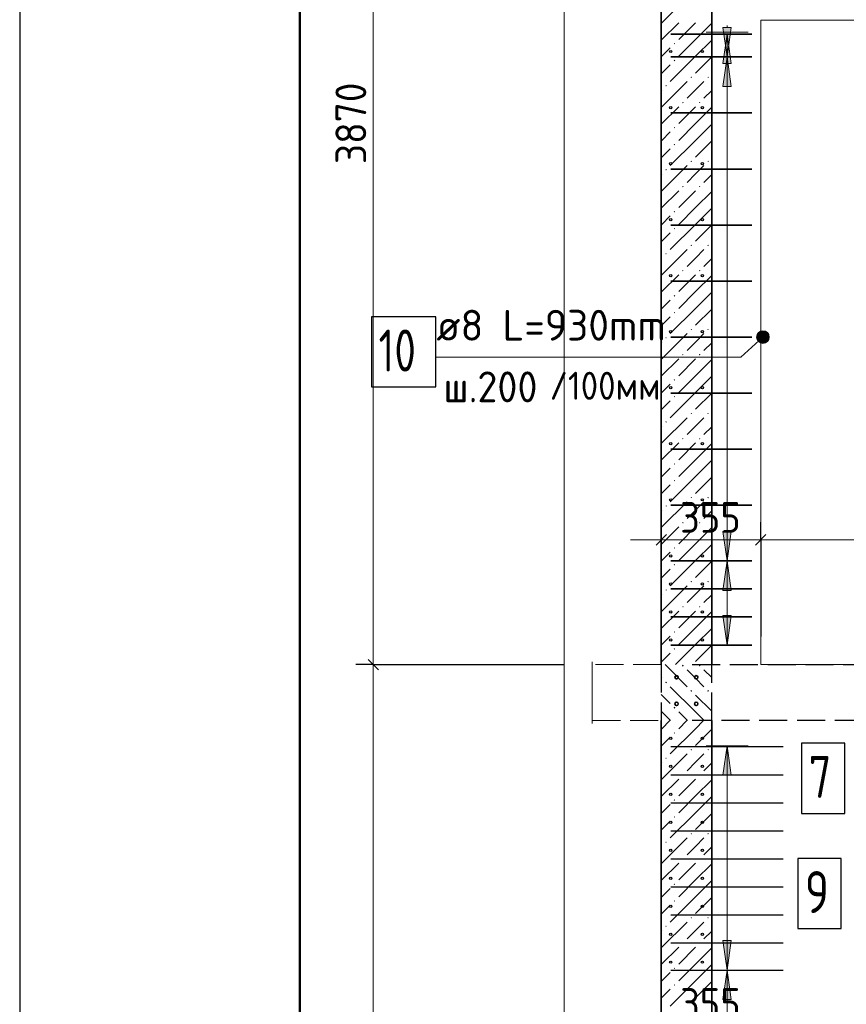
# Model space of a CAD drawing. Header units: millimetres. Extents: x 0 to 21000, y -5 to 14850.
# Tile 13 of 35: x 0 to 2951, y 8273 to 11787. Entities that reach past the tile are written whole.
import ezdxf

# ---------------------------------------------------------------- set-up
doc = ezdxf.new("R2010")
doc.units = ezdxf.units.MM
doc.linetypes.add('______2', pattern=[135, 100, -35])
for name, color, linetype, lineweight in [('Standard', 7, 'Continuous', 25), ('Выпуски арматуры Г-обр.', 7, 'Continuous', 25), ('Общий02', 7, 'Continuous', 18), ('Позиционная метка линия выноска', 7, 'Continuous', 13), ('Примечания', 7, 'Continuous', 13), ('Размерная линия_ общее', 7, 'Continuous', 13), ('Стена обрамление Г-обр.', 7, 'Continuous', 25), ('Стена обрамление П-обр.', 7, 'Continuous', 25), ('Стена Хомут', 7, 'Continuous', 25), ('Фоновоя арматура Х1', 7, 'Continuous', 25)]:
    doc.layers.add(name, color=color, linetype=linetype, lineweight=lineweight)
doc.layers.add('ЖБ Перекрытие верхний уровень', color=7, linetype='Continuous', lineweight=25, true_color=0xe0e0ff)
doc.layers.add('ЖБ Стена верхний уровень', color=7, linetype='Continuous', lineweight=25, true_color=0x006e00)
doc.layers.add('Размерная выноска', color=7, linetype='Continuous')
doc.styles.add('ISOCPEUR', font='txt')

msp = doc.modelspace()

# ---------------------------------------------------------------- hatches: boundary and pattern name
at = {"layer": 'ЖБ Перекрытие верхний уровень', "linetype": 'Continuous', "lineweight": 18, "transparency": 33554687}
for points in [[(2364.6, 9481.3), (2367.8, 9484.6), (2371.1, 9481.3), (2367.8, 9478.1)], [(2424.6, 9481.3), (2427.8, 9484.6), (2431.1, 9481.3), (2427.8, 9478.1)], [(2304.6, 9421.3), (2307.8, 9424.6), (2311.1, 9421.3), (2307.8, 9418.1)], [(2394.6, 9391.3), (2397.8, 9394.6), (2401.1, 9391.3), (2397.8, 9388.1)], [(2454.6, 9391.3), (2457.8, 9394.6), (2461.1, 9391.3), (2457.8, 9388.1)], [(2334.6, 9331.3), (2337.8, 9334.6), (2341.1, 9331.3), (2337.8, 9328.1)]]:
    msp.add_hatch(color=7, dxfattribs=at).paths.add_polyline_path(points, flags=16)
at = {"layer": 'ЖБ Стена верхний уровень', "linetype": 'Continuous', "lineweight": 18, "transparency": 33554687}
for points in [[(2335.3, 11701.3), (2337.8, 11703.8), (2340.3, 11701.3), (2337.8, 11698.8)], [(2335.3, 11641.3), (2337.8, 11643.8), (2340.3, 11641.3), (2337.8, 11638.8)], [(2395.3, 11581.3), (2397.8, 11583.8), (2400.3, 11581.3), (2397.8, 11578.8)], [(2455.3, 11581.3), (2457.8, 11583.8), (2460.3, 11581.3), (2457.8, 11578.8)], [(2305.3, 11551.3), (2307.8, 11553.8), (2310.3, 11551.3), (2307.8, 11548.8)], [(2365.3, 11491.3), (2367.8, 11493.8), (2370.3, 11491.3), (2367.8, 11488.8)], [(2425.3, 11491.3), (2427.8, 11493.8), (2430.3, 11491.3), (2427.8, 11488.8)], [(2335.3, 11401.3), (2337.8, 11403.8), (2340.3, 11401.3), (2337.8, 11398.8)], [(2335.3, 11341.3), (2337.8, 11343.8), (2340.3, 11341.3), (2337.8, 11338.8)], [(2395.3, 11281.3), (2397.8, 11283.8), (2400.3, 11281.3), (2397.8, 11278.8)], [(2455.3, 11281.3), (2457.8, 11283.8), (2460.3, 11281.3), (2457.8, 11278.8)], [(2305.3, 11251.3), (2307.8, 11253.8), (2310.3, 11251.3), (2307.8, 11248.8)], [(2365.3, 11191.3), (2367.8, 11193.8), (2370.3, 11191.3), (2367.8, 11188.8)], [(2425.3, 11191.3), (2427.8, 11193.8), (2430.3, 11191.3), (2427.8, 11188.8)], [(2335.3, 11101.3), (2337.8, 11103.8), (2340.3, 11101.3), (2337.8, 11098.8)], [(2335.3, 11041.3), (2337.8, 11043.8), (2340.3, 11041.3), (2337.8, 11038.8)], [(2395.3, 10981.3), (2397.8, 10983.8), (2400.3, 10981.3), (2397.8, 10978.8)], [(2455.3, 10981.3), (2457.8, 10983.8), (2460.3, 10981.3), (2457.8, 10978.8)], [(2305.3, 10951.3), (2307.8, 10953.8), (2310.3, 10951.3), (2307.8, 10948.8)], [(2365.3, 10891.3), (2367.8, 10893.8), (2370.3, 10891.3), (2367.8, 10888.8)], [(2425.3, 10891.3), (2427.8, 10893.8), (2430.3, 10891.3), (2427.8, 10888.8)], [(2335.3, 10801.3), (2337.8, 10803.8), (2340.3, 10801.3), (2337.8, 10798.8)], [(2335.3, 10741.3), (2337.8, 10743.8), (2340.3, 10741.3), (2337.8, 10738.8)], [(2395.3, 10681.3), (2397.8, 10683.8), (2400.3, 10681.3), (2397.8, 10678.8)], [(2455.3, 10681.3), (2457.8, 10683.8), (2460.3, 10681.3), (2457.8, 10678.8)], [(2305.3, 10651.3), (2307.8, 10653.8), (2310.3, 10651.3), (2307.8, 10648.8)], [(2365.3, 10591.3), (2367.8, 10593.8), (2370.3, 10591.3), (2367.8, 10588.8)], [(2425.3, 10591.3), (2427.8, 10593.8), (2430.3, 10591.3), (2427.8, 10588.8)], [(2335.3, 10501.3), (2337.8, 10503.8), (2340.3, 10501.3), (2337.8, 10498.8)], [(2335.3, 10441.3), (2337.8, 10443.8), (2340.3, 10441.3), (2337.8, 10438.8)], [(2395.3, 10381.3), (2397.8, 10383.8), (2400.3, 10381.3), (2397.8, 10378.8)], [(2455.3, 10381.3), (2457.8, 10383.8), (2460.3, 10381.3), (2457.8, 10378.8)], [(2305.3, 10351.3), (2307.8, 10353.8), (2310.3, 10351.3), (2307.8, 10348.8)], [(2365.3, 10291.3), (2367.8, 10293.8), (2370.3, 10291.3), (2367.8, 10288.8)], [(2425.3, 10291.3), (2427.8, 10293.8), (2430.3, 10291.3), (2427.8, 10288.8)], [(2335.3, 10201.3), (2337.8, 10203.8), (2340.3, 10201.3), (2337.8, 10198.8)], [(2335.3, 10141.3), (2337.8, 10143.8), (2340.3, 10141.3), (2337.8, 10138.8)], [(2305.3, 10051.3), (2307.8, 10053.8), (2310.3, 10051.3), (2307.8, 10048.8)], [(2395.3, 10081.3), (2397.8, 10083.8), (2400.3, 10081.3), (2397.8, 10078.8)], [(2455.3, 10081.3), (2457.8, 10083.8), (2460.3, 10081.3), (2457.8, 10078.8)], [(2365.3, 9991.3), (2367.8, 9993.8), (2370.3, 9991.3), (2367.8, 9988.8)], [(2425.3, 9991.3), (2427.8, 9993.8), (2430.3, 9991.3), (2427.8, 9988.8)], [(2335.3, 9901.3), (2337.8, 9903.8), (2340.3, 9901.3), (2337.8, 9898.8)], [(2335.3, 9841.3), (2337.8, 9843.8), (2340.3, 9841.3), (2337.8, 9838.8)], [(2395.3, 9781.3), (2397.8, 9783.8), (2400.3, 9781.3), (2397.8, 9778.8)], [(2455.3, 9781.3), (2457.8, 9783.8), (2460.3, 9781.3), (2457.8, 9778.8)], [(2305.3, 9751.3), (2307.8, 9753.8), (2310.3, 9751.3), (2307.8, 9748.8)], [(2365.3, 9691.3), (2367.8, 9693.8), (2370.3, 9691.3), (2367.8, 9688.8)], [(2425.3, 9691.3), (2427.8, 9693.8), (2430.3, 9691.3), (2427.8, 9688.8)], [(2335.3, 9601.3), (2337.8, 9603.8), (2340.3, 9601.3), (2337.8, 9598.8)], [(2335.3, 9541.3), (2337.8, 9543.8), (2340.3, 9541.3), (2337.8, 9538.8)], [(2335.3, 9241.3), (2337.8, 9243.8), (2340.3, 9241.3), (2337.8, 9238.8)], [(2395.3, 9181.3), (2397.8, 9183.8), (2400.3, 9181.3), (2397.8, 9178.8)], [(2455.3, 9181.3), (2457.8, 9183.8), (2460.3, 9181.3), (2457.8, 9178.8)], [(2305.3, 9151.3), (2307.8, 9153.8), (2310.3, 9151.3), (2307.8, 9148.8)], [(2365.3, 9091.3), (2367.8, 9093.8), (2370.3, 9091.3), (2367.8, 9088.8)], [(2425.3, 9091.3), (2427.8, 9093.8), (2430.3, 9091.3), (2427.8, 9088.8)], [(2335.3, 9001.3), (2337.8, 9003.8), (2340.3, 9001.3), (2337.8, 8998.8)], [(2335.3, 8941.3), (2337.8, 8943.8), (2340.3, 8941.3), (2337.8, 8938.8)], [(2395.3, 8881.3), (2397.8, 8883.8), (2400.3, 8881.3), (2397.8, 8878.8)], [(2455.3, 8881.3), (2457.8, 8883.8), (2460.3, 8881.3), (2457.8, 8878.8)], [(2305.3, 8851.3), (2307.8, 8853.8), (2310.3, 8851.3), (2307.8, 8848.8)], [(2365.3, 8791.3), (2367.8, 8793.8), (2370.3, 8791.3), (2367.8, 8788.8)], [(2425.3, 8791.3), (2427.8, 8793.8), (2430.3, 8791.3), (2427.8, 8788.8)], [(2335.3, 8701.3), (2337.8, 8703.8), (2340.3, 8701.3), (2337.8, 8698.8)], [(2335.3, 8641.3), (2337.8, 8643.8), (2340.3, 8641.3), (2337.8, 8638.8)], [(2395.3, 8581.3), (2397.8, 8583.8), (2400.3, 8581.3), (2397.8, 8578.8)], [(2455.3, 8581.3), (2457.8, 8583.8), (2460.3, 8581.3), (2457.8, 8578.8)], [(2305.3, 8551.3), (2307.8, 8553.8), (2310.3, 8551.3), (2307.8, 8548.8)], [(2365.3, 8491.3), (2367.8, 8493.8), (2370.3, 8491.3), (2367.8, 8488.8)], [(2425.3, 8491.3), (2427.8, 8493.8), (2430.3, 8491.3), (2427.8, 8488.8)], [(2335.3, 8401.3), (2337.8, 8403.8), (2340.3, 8401.3), (2337.8, 8398.8)], [(2335.3, 8341.3), (2337.8, 8343.8), (2340.3, 8341.3), (2337.8, 8338.8)], [(2395.3, 8281.3), (2397.8, 8283.8), (2400.3, 8281.3), (2397.8, 8278.8)], [(2455.3, 8281.3), (2457.8, 8283.8), (2460.3, 8281.3), (2457.8, 8278.8)]]:
    msp.add_hatch(color=7, dxfattribs=at).paths.add_polyline_path(points, flags=16)
at = {"layer": 'Общий02', "linetype": 'Continuous', "lineweight": 13, "transparency": 33554687}
for points in [[(2540.6, 11759), (2525.6, 11654), (2510.6, 11759)], [(2540.6, 9960), (2525.6, 9855), (2510.6, 9960)], [(2540.6, 9660), (2525.6, 9555), (2510.6, 9660)], [(2540.6, 8500), (2525.6, 8395), (2510.6, 8500)]]:
    msp.add_hatch(color=7, dxfattribs=at).paths.add_polyline_path(points, flags=16)
for points in [[(2540.6, 11630), (2525.6, 11735), (2510.6, 11630)], [(2540.6, 11549), (2525.6, 11654), (2510.6, 11549)], [(2540.6, 9750), (2525.6, 9855), (2510.6, 9750)], [(2540.6, 9090), (2525.6, 9195), (2510.6, 9090)], [(2540.6, 8290), (2525.6, 8395), (2510.6, 8290)]]:
    msp.add_hatch(color=7, dxfattribs=at).paths.add_polyline_path(points)
at = {"layer": 'Позиционная метка линия выноска', "linetype": 'Continuous', "lineweight": 13, "transparency": 33554687}
for points in [[(2631.7, 10649.5), (2658.2, 10632.1), (2632.3, 10660.9)], [(2646.8, 10632.7), (2631.7, 10649.5), (2636.9, 10639)], [(2631.7, 10649.5), (2646.8, 10632.7), (2658.2, 10632.1)], [(2632.3, 10660.9), (2668.7, 10637.3), (2638.6, 10670.8)], [(2632.3, 10660.9), (2658.2, 10632.1), (2668.7, 10637.3)], [(2638.6, 10670.8), (2674.9, 10647.2), (2649.1, 10676)], [(2638.6, 10670.8), (2668.7, 10637.3), (2674.9, 10647.2)], [(2649.1, 10676), (2674.9, 10647.2), (2675.5, 10658.6)], [(2649.1, 10676), (2675.5, 10658.6), (2660.5, 10675.4)], [(2660.5, 10675.4), (2675.5, 10658.6), (2670.4, 10669.1)]]:
    msp.add_hatch(color=7, dxfattribs=at).paths.add_polyline_path(points)

# ---------------------------------------------------------------- linework, layer by layer
at = {"layer": 'Standard', "color": 7, "linetype": 'Continuous', "lineweight": 25, "transparency": 33554687}
msp.add_line((1000, 14600), (1000, 529.1), dxfattribs=at)
msp.add_lwpolyline([(0, 0), (21000, 0), (21000, 14850), (0, 14850), (0, 0)], close=True, dxfattribs=at)
at = {"layer": 'Standard', "color": 220, "linetype": 'Continuous', "lineweight": 13, "transparency": 33554687}
msp.add_lwpolyline([(21000, 14650), (0, 14650), (0, -5)], dxfattribs=at)
at = {"layer": 'Standard', "color": 7, "linetype": 'Continuous', "lineweight": 50, "transparency": 33554687}
msp.add_lwpolyline([(1000, 14600), (20750, 14600), (20750, 250), (1000, 250), (1000, 14600)], close=True, dxfattribs=at)
at = {"layer": 'Standard', "color": 254, "linetype": 'Continuous', "lineweight": 13, "true_color": 0xc4c4ff, "transparency": 33554687}
msp.add_lwpolyline([(1944.5, 947), (6003.9, 947), (6003.9, 13827), (1944.5, 13827), (1944.5, 947)], dxfattribs=at)
at = {"layer": 'Выпуски арматуры Г-обр.', "color": 7, "linetype": 'Continuous', "lineweight": 25, "transparency": 33554687}
msp.add_lwpolyline([(2791.4, 8954.2), (2946.4, 8954.2), (2946.4, 9204.2), (2791.4, 9204.2), (2791.4, 8954.2)], dxfattribs=at)
at = {"layer": 'ЖБ Перекрытие верхний уровень', "color": 7, "linetype": '______2', "lineweight": 18, "transparency": 33554687}
for p, q in [((2290.6, 9485), (2044.5, 9485)), ((4435.6, 9485), (2645.6, 9485)), ((2044.5, 9285), (2290.6, 9285))]:
    msp.add_line(p, q, dxfattribs=at)
at = {"layer": 'ЖБ Перекрытие верхний уровень', "color": 7, "linetype": '______2', "lineweight": 25, "transparency": 33554687}
for p, q in [((2290.6, 9485), (2290.6, 9285)), ((2400.6, 9485), (5440.5, 9485)), ((2470.6, 9285), (2470.6, 9485)), ((5440.5, 9285), (2400.6, 9285))]:
    msp.add_line(p, q, dxfattribs=at)
at = {"layer": 'ЖБ Перекрытие верхний уровень', "color": 9, "linetype": 'Continuous', "lineweight": 18, "true_color": 0xc7c7c7, "transparency": 33554687}
for p, q in [((2304.1, 9485), (2382.8, 9406.3)), ((2412.8, 9436.3), (2382.8, 9466.3)), ((2442.8, 9466.3), (2470.6, 9438.5)), ((2290.6, 9438.5), (2292.8, 9436.3)), ((2442.8, 9406.3), (2412.8, 9436.3)), ((2412.8, 9316.3), (2322.8, 9406.3)), ((2290.6, 9378.5), (2322.8, 9346.3)), ((2412.8, 9376.3), (2470.6, 9318.5)), ((2324.1, 9285), (2290.6, 9318.5)), ((2352.8, 9316.3), (2384.1, 9285)), ((2412.8, 9316.3), (2444.1, 9285))]:
    msp.add_line(p, q, dxfattribs=at)
at = {"layer": 'ЖБ Стена верхний уровень', "color": 7, "linetype": 'Continuous', "lineweight": 35, "transparency": 33554687}
for p, q in [((2290.6, 13485), (2290.6, 9485)), ((2470.6, 9485), (2470.6, 13485)), ((2290.6, 9285), (2290.6, 5225)), ((2470.6, 5225), (2470.6, 9285))]:
    msp.add_line(p, q, dxfattribs=at)
at = {"layer": 'ЖБ Стена верхний уровень', "color": 251, "linetype": 'Continuous', "lineweight": 18, "true_color": 0x494949, "transparency": 33554687}
for p, q in [((2382.8, 11866.3), (2292.8, 11776.3)), ((2352.8, 11776.3), (2290.6, 11714.2)), ((2412.8, 11776.3), (2352.8, 11716.3)), ((2412.8, 11716.3), (2470.6, 11774.2)), ((2412.8, 11716.3), (2352.8, 11656.3)), ((2470.6, 11714.2), (2412.8, 11656.3)), ((2292.8, 11656.3), (2322.8, 11686.3)), ((2290.6, 11654.2), (2292.8, 11656.3)), ((2412.8, 11656.3), (2322.8, 11566.3)), ((2470.6, 11654.2), (2412.8, 11596.3)), ((2322.8, 11626.3), (2290.6, 11594.1)), ((2382.8, 11566.3), (2292.8, 11476.3)), ((2412.8, 11536.3), (2442.8, 11566.3)), ((2292.8, 11536.3), (2290.6, 11534.1)), ((2382.8, 11506.3), (2412.8, 11536.3)), ((2470.6, 11534.1), (2442.8, 11506.3)), ((2352.8, 11476.3), (2290.6, 11414.2)), ((2412.8, 11476.3), (2352.8, 11416.3)), ((2412.8, 11416.3), (2470.6, 11474.2)), ((2412.8, 11416.3), (2352.8, 11356.3)), ((2470.6, 11414.2), (2412.8, 11356.3)), ((2290.6, 11354.2), (2292.8, 11356.3)), ((2292.8, 11356.3), (2322.8, 11386.3)), ((2412.8, 11356.3), (2322.8, 11266.3)), ((2470.6, 11354.2), (2412.8, 11296.3)), ((2322.8, 11326.3), (2290.6, 11294.1)), ((2382.8, 11266.3), (2292.8, 11176.3)), ((2412.8, 11236.3), (2442.8, 11266.3)), ((2292.8, 11236.3), (2290.6, 11234.1)), ((2382.8, 11206.3), (2412.8, 11236.3)), ((2470.6, 11234.1), (2442.8, 11206.3)), ((2352.8, 11176.3), (2290.6, 11114.2)), ((2412.8, 11176.3), (2352.8, 11116.3)), ((2412.8, 11116.3), (2470.6, 11174.2)), ((2412.8, 11116.3), (2352.8, 11056.3)), ((2470.6, 11114.2), (2412.8, 11056.3)), ((2292.8, 11056.3), (2322.8, 11086.3)), ((2290.6, 11054.2), (2292.8, 11056.3)), ((2412.8, 11056.3), (2322.8, 10966.3)), ((2470.6, 11054.2), (2412.8, 10996.3)), ((2322.8, 11026.3), (2290.6, 10994.1)), ((2382.8, 10966.3), (2292.8, 10876.3)), ((2412.8, 10936.3), (2442.8, 10966.3)), ((2292.8, 10936.3), (2290.6, 10934.1)), ((2382.8, 10906.3), (2412.8, 10936.3)), ((2470.6, 10934.1), (2442.8, 10906.3)), ((2352.8, 10876.3), (2290.6, 10814.2)), ((2412.8, 10876.3), (2352.8, 10816.3)), ((2412.8, 10816.3), (2470.6, 10874.2)), ((2412.8, 10816.3), (2352.8, 10756.3)), ((2470.6, 10814.2), (2412.8, 10756.3)), ((2290.6, 10754.2), (2292.8, 10756.3)), ((2292.8, 10756.3), (2322.8, 10786.3)), ((2412.8, 10756.3), (2322.8, 10666.3)), ((2470.6, 10754.2), (2412.8, 10696.3)), ((2322.8, 10726.3), (2290.6, 10694.1)), ((2382.8, 10666.3), (2292.8, 10576.3)), ((2412.8, 10636.3), (2442.8, 10666.3)), ((2292.8, 10636.3), (2290.6, 10634.1)), ((2382.8, 10606.3), (2412.8, 10636.3)), ((2470.6, 10634.1), (2442.8, 10606.3)), ((2352.8, 10576.3), (2290.6, 10514.2)), ((2412.8, 10576.3), (2352.8, 10516.3)), ((2412.8, 10516.3), (2470.6, 10574.2)), ((2412.8, 10516.3), (2352.8, 10456.3)), ((2470.6, 10514.2), (2412.8, 10456.3)), ((2292.8, 10456.3), (2322.8, 10486.3)), ((2290.6, 10454.2), (2292.8, 10456.3)), ((2412.8, 10456.3), (2322.8, 10366.3)), ((2470.6, 10454.2), (2412.8, 10396.3)), ((2322.8, 10426.3), (2290.6, 10394.1)), ((2292.8, 10336.3), (2290.6, 10334.1)), ((2382.8, 10366.3), (2292.8, 10276.3)), ((2382.8, 10306.3), (2412.8, 10336.3)), ((2412.8, 10336.3), (2442.8, 10366.3)), ((2470.6, 10334.1), (2442.8, 10306.3)), ((2352.8, 10276.3), (2290.6, 10214.2)), ((2412.8, 10276.3), (2352.8, 10216.3)), ((2412.8, 10216.3), (2470.6, 10274.2)), ((2412.8, 10216.3), (2352.8, 10156.3)), ((2470.6, 10214.2), (2412.8, 10156.3)), ((2292.8, 10156.3), (2322.8, 10186.3)), ((2290.6, 10154.2), (2292.8, 10156.3)), ((2322.8, 10126.3), (2290.6, 10094.1)), ((2412.8, 10156.3), (2322.8, 10066.3)), ((2470.6, 10154.2), (2412.8, 10096.3)), ((2382.8, 10066.3), (2292.8, 9976.3)), ((2412.8, 10036.3), (2442.8, 10066.3)), ((2292.8, 10036.3), (2290.6, 10034.1)), ((2382.8, 10006.3), (2412.8, 10036.3)), ((2470.6, 10034.1), (2442.8, 10006.3)), ((2352.8, 9976.3), (2290.6, 9914.2)), ((2412.8, 9976.3), (2352.8, 9916.3)), ((2412.8, 9916.3), (2470.6, 9974.2)), ((2412.8, 9916.3), (2352.8, 9856.3)), ((2470.6, 9914.2), (2412.8, 9856.3)), ((2292.8, 9856.3), (2322.8, 9886.3)), ((2290.6, 9854.2), (2292.8, 9856.3)), ((2412.8, 9856.3), (2322.8, 9766.3)), ((2470.6, 9854.2), (2412.8, 9796.3)), ((2322.8, 9826.3), (2290.6, 9794.1)), ((2292.8, 9736.3), (2290.6, 9734.1)), ((2382.8, 9766.3), (2292.8, 9676.3)), ((2382.8, 9706.3), (2412.8, 9736.3)), ((2412.8, 9736.3), (2442.8, 9766.3)), ((2470.6, 9734.1), (2442.8, 9706.3)), ((2352.8, 9676.3), (2290.6, 9614.2)), ((2412.8, 9676.3), (2352.8, 9616.3)), ((2412.8, 9616.3), (2470.6, 9674.2)), ((2412.8, 9616.3), (2352.8, 9556.3)), ((2470.6, 9614.2), (2412.8, 9556.3)), ((2292.8, 9556.3), (2322.8, 9586.3)), ((2290.6, 9554.2), (2292.8, 9556.3)), ((2322.8, 9526.3), (2290.6, 9494.1)), ((2412.8, 9556.3), (2341.5, 9485)), ((2470.6, 9554.2), (2412.8, 9496.3)), ((2292.8, 9256.3), (2321.5, 9285)), ((2381.5, 9285), (2352.8, 9256.3)), ((2441.5, 9285), (2412.8, 9256.3)), ((2290.6, 9254.2), (2292.8, 9256.3)), ((2412.8, 9256.3), (2322.8, 9166.3)), ((2470.6, 9254.2), (2412.8, 9196.3)), ((2322.8, 9226.3), (2290.6, 9194.2)), ((2382.8, 9166.3), (2292.8, 9076.3)), ((2412.8, 9136.3), (2442.8, 9166.3)), ((2292.8, 9136.3), (2290.6, 9134.1)), ((2382.8, 9106.3), (2412.8, 9136.3)), ((2470.6, 9134.1), (2442.8, 9106.3)), ((2352.8, 9076.3), (2290.6, 9014.2)), ((2412.8, 9076.3), (2352.8, 9016.3)), ((2412.8, 9016.3), (2470.6, 9074.2)), ((2412.8, 9016.3), (2352.8, 8956.3)), ((2470.6, 9014.2), (2412.8, 8956.3)), ((2292.8, 8956.3), (2322.8, 8986.3)), ((2290.6, 8954.2), (2292.8, 8956.3)), ((2412.8, 8956.3), (2322.8, 8866.3)), ((2470.6, 8954.2), (2412.8, 8896.3)), ((2322.8, 8926.3), (2290.6, 8894.2)), ((2382.8, 8866.3), (2292.8, 8776.3)), ((2412.8, 8836.3), (2442.8, 8866.3)), ((2292.8, 8836.3), (2290.6, 8834.1)), ((2382.8, 8806.3), (2412.8, 8836.3)), ((2470.6, 8834.1), (2442.8, 8806.3)), ((2352.8, 8776.3), (2290.6, 8714.2)), ((2412.8, 8776.3), (2352.8, 8716.3)), ((2412.8, 8716.3), (2470.6, 8774.2)), ((2412.8, 8716.3), (2352.8, 8656.3)), ((2292.8, 8656.3), (2322.8, 8686.3)), ((2470.6, 8714.2), (2412.8, 8656.3)), ((2290.6, 8654.2), (2292.8, 8656.3)), ((2412.8, 8656.3), (2322.8, 8566.3)), ((2470.6, 8654.2), (2412.8, 8596.3)), ((2322.8, 8626.3), (2290.6, 8594.2)), ((2382.8, 8566.3), (2292.8, 8476.3)), ((2412.8, 8536.3), (2442.8, 8566.3)), ((2292.8, 8536.3), (2290.6, 8534.1)), ((2382.8, 8506.3), (2412.8, 8536.3)), ((2470.6, 8534.1), (2442.8, 8506.3)), ((2352.8, 8476.3), (2290.6, 8414.2)), ((2412.8, 8476.3), (2352.8, 8416.3)), ((2412.8, 8416.3), (2470.6, 8474.2)), ((2412.8, 8416.3), (2352.8, 8356.3)), ((2470.6, 8414.2), (2412.8, 8356.3)), ((2292.8, 8356.3), (2322.8, 8386.3)), ((2290.6, 8354.2), (2292.8, 8356.3)), ((2412.8, 8356.3), (2322.8, 8266.3)), ((2470.6, 8354.2), (2412.8, 8296.3)), ((2322.8, 8326.3), (2290.6, 8294.2))]:
    msp.add_line(p, q, dxfattribs=at)
at = {"layer": 'ЖБ Стена верхний уровень', "color": 7, "linetype": 'Continuous', "lineweight": 18, "transparency": 33554687}
for p, q in [((2645.6, 11785), (2645.6, 9485)), ((4045.6, 11785), (2645.6, 11785))]:
    msp.add_line(p, q, dxfattribs=at)
at = {"layer": 'Общий02', "color": 251, "linetype": 'Continuous', "lineweight": 13, "true_color": 0x494949, "transparency": 33554687}
for p, q in [((2600.6, 11742), (2450.6, 11742)), ((2525.6, 11654), (2510.6, 11759)), ((2510.6, 11759), (2540.6, 11759)), ((2525.6, 11759), (2525.6, 11766.5)), ((2540.6, 11759), (2525.6, 11654)), ((2525.6, 11735), (2510.6, 11630)), ((2525.6, 11654), (2525.6, 11735)), ((2525.6, 11735), (2525.6, 11735)), ((2525.6, 11735), (2525.6, 11735)), ((2525.6, 11735), (2525.6, 11735)), ((2540.6, 11630), (2525.6, 11735)), ((2600.6, 11654), (2450.6, 11654)), ((2525.6, 11654), (2510.6, 11549)), ((2525.6, 9855), (2525.6, 11654)), ((2525.6, 11654), (2525.6, 11654)), ((2525.6, 11654), (2525.6, 11654)), ((2525.6, 11654), (2525.6, 11654)), ((2540.6, 11549), (2525.6, 11654)), ((2525.6, 11654), (2525.6, 11654)), ((2525.6, 11654), (2525.6, 11654)), ((2525.6, 11654), (2525.6, 11654)), ((2510.6, 11630), (2540.6, 11630)), ((2525.6, 11630), (2525.6, 11622.5)), ((2510.6, 11549), (2540.6, 11549)), ((2525.6, 11549), (2525.6, 11541.5)), ((2525.6, 9855), (2510.6, 9960)), ((2510.6, 9960), (2540.6, 9960)), ((2525.6, 9960), (2525.6, 9967.5)), ((2540.6, 9960), (2525.6, 9855)), ((2600.6, 9855), (2450.6, 9855)), ((2525.6, 9855), (2510.6, 9750)), ((2525.6, 9555), (2525.6, 9855)), ((2525.6, 9855), (2525.6, 9855)), ((2525.6, 9855), (2525.6, 9855)), ((2525.6, 9855), (2525.6, 9855)), ((2540.6, 9750), (2525.6, 9855)), ((2525.6, 9855), (2525.6, 9855)), ((2525.6, 9855), (2525.6, 9855)), ((2525.6, 9855), (2525.6, 9855)), ((2510.6, 9750), (2540.6, 9750)), ((2525.6, 9750), (2525.6, 9742.5)), ((2525.6, 9660), (2525.6, 9667.5)), ((2525.6, 9555), (2510.6, 9660)), ((2510.6, 9660), (2540.6, 9660)), ((2540.6, 9660), (2525.6, 9555)), ((2600.6, 9555), (2450.6, 9555)), ((2525.6, 9555), (2525.6, 9555)), ((2525.6, 9555), (2525.6, 9555)), ((2525.6, 9555), (2525.6, 9555)), ((2600.6, 9195), (2450.6, 9195)), ((2525.6, 9195), (2510.6, 9090)), ((2525.6, 8395), (2525.6, 9195)), ((2525.6, 9195), (2525.6, 9195)), ((2525.6, 9195), (2525.6, 9195)), ((2525.6, 9195), (2525.6, 9195)), ((2540.6, 9090), (2525.6, 9195)), ((2510.6, 9090), (2540.6, 9090)), ((2525.6, 9090), (2525.6, 9082.5)), ((2525.6, 8500), (2525.6, 8507.5)), ((2525.6, 8395), (2510.6, 8500)), ((2510.6, 8500), (2540.6, 8500)), ((2540.6, 8500), (2525.6, 8395)), ((2600.6, 8395), (2450.6, 8395)), ((2525.6, 8395), (2510.6, 8290)), ((2525.6, 8395), (2525.6, 8395)), ((2525.6, 8395), (2525.6, 8395)), ((2525.6, 8395), (2525.6, 8395)), ((2525.6, 7595), (2525.6, 8395)), ((2525.6, 8395), (2525.6, 8395)), ((2525.6, 8395), (2525.6, 8395)), ((2525.6, 8395), (2525.6, 8395)), ((2540.6, 8290), (2525.6, 8395)), ((2510.6, 8290), (2540.6, 8290)), ((2525.6, 8290), (2525.6, 8282.5))]:
    msp.add_line(p, q, dxfattribs=at)
at = {"layer": 'Позиционная метка линия выноска', "color": 7, "linetype": 'Continuous', "lineweight": 13, "transparency": 33554687}
for p, q in [((2638.6, 10670.8), (2638.6, 10670.8)), ((2670.4, 10669.1), (2670.4, 10669.1)), ((2636.9, 10639), (2636.9, 10639)), ((2668.7, 10637.3), (2668.7, 10637.3))]:
    msp.add_line(p, q, dxfattribs=at)
msp.add_lwpolyline([(1486, 10582.7), (2574.3, 10582.7), (2653.6, 10654)], dxfattribs=at)
msp.add_circle((2653.6, 10654), 22.5, dxfattribs=at)
at = {"layer": 'Примечания', "color": 7, "linetype": 'Continuous', "lineweight": 13, "transparency": 33554687}
msp.add_line((2400.6, 9930.5), (2180.6, 9930.5), dxfattribs=at)
at = {"layer": 'Размерная выноска', "color": 7, "linetype": 'Continuous', "lineweight": 13, "transparency": 33554687}
msp.add_line((2044.5, 9275), (2044.5, 9495), dxfattribs=at)
at = {"layer": 'Размерная линия_ общее', "color": 7, "linetype": 'Continuous', "lineweight": 13, "transparency": 33554687}
for p, q in [((1262.4, 9485), (1262.4, 13355)), ((2290.6, 9930.5), (2253.1, 9930.5)), ((2290.6, 9930.5), (2645.6, 9930.5)), ((2645.6, 9930.5), (4435.6, 9930.5)), ((1262.4, 5225), (1262.4, 9485))]:
    msp.add_line(p, q, dxfattribs=at)
at = {"layer": 'Размерная линия_ общее', "color": 253, "linetype": 'Continuous', "lineweight": -3, "true_color": 0xa0a0a0, "transparency": 33554687}
for p, q in [((2290.6, 9930.5), (2290.6, 9993)), ((2645.6, 9930.5), (2645.6, 9993)), ((2290.6, 9930.5), (2290.6, 9868)), ((2290.6, 9930.5), (2290.6, 9585)), ((2645.6, 9930.5), (2645.6, 9868)), ((2645.6, 9930.5), (2645.6, 9585)), ((1262.4, 9485), (1199.9, 9485)), ((1262.4, 9485), (1324.9, 9485)), ((1262.4, 9485), (1944.7, 9485))]:
    msp.add_line(p, q, dxfattribs=at)
at = {"layer": 'Размерная линия_ общее', "color": 7, "linetype": 'Continuous', "lineweight": 25, "transparency": 33554687}
for p, q in [((2271.9, 9911.8), (2309.4, 9949.3)), ((2626.9, 9911.8), (2664.4, 9949.3)), ((1281.2, 9466.3), (1243.7, 9503.8))]:
    msp.add_line(p, q, dxfattribs=at)
at = {"layer": 'Стена обрамление Г-обр.', "color": 7, "linetype": 'Continuous', "lineweight": 35, "transparency": 33554687}
for centre in [(2345.5, 9440), (2415.5, 9440), (2345.5, 9345), (2415.5, 9345)]:
    msp.add_circle(centre, 6, dxfattribs=at)
at = {"layer": 'Стена обрамление П-обр.', "color": 7, "linetype": 'Continuous', "lineweight": 25, "transparency": 33554687}
msp.add_lwpolyline([(2778.4, 8543.1), (2933.4, 8543.1), (2933.4, 8793.1), (2778.4, 8793.1), (2778.4, 8543.1)], dxfattribs=at)
at = {"layer": 'Стена Хомут', "color": 7, "linetype": 'Continuous', "lineweight": 35, "transparency": 33554687}
for p, q in [((2324.6, 11735), (2613.6, 11735)), ((2577.2, 11735), (2608.3, 11735)), ((2324.6, 11654), (2613.6, 11654)), ((2577.2, 11654), (2608.3, 11654)), ((2324.6, 11454), (2613.6, 11454)), ((2577.2, 11454), (2608.3, 11454)), ((2324.6, 11254), (2613.6, 11254)), ((2577.2, 11254), (2608.3, 11254)), ((2324.6, 11054), (2613.6, 11054)), ((2577.2, 11054), (2608.3, 11054)), ((2324.6, 10854), (2613.6, 10854)), ((2577.2, 10854), (2608.3, 10854)), ((2324.6, 10654), (2613.6, 10654)), ((2577.2, 10654), (2608.3, 10654)), ((2324.6, 10454), (2613.6, 10454)), ((2577.2, 10454), (2608.3, 10454)), ((2324.6, 10254), (2613.6, 10254)), ((2577.2, 10254), (2608.3, 10254)), ((2324.6, 10054), (2613.6, 10054)), ((2577.2, 10054), (2608.3, 10054)), ((2324.6, 9855), (2613.6, 9855)), ((2577.2, 9855), (2608.3, 9855)), ((2324.6, 9755), (2613.6, 9755)), ((2577.2, 9755), (2608.3, 9755)), ((2324.6, 9655), (2613.6, 9655)), ((2577.2, 9655), (2608.3, 9655)), ((2324.6, 9555), (2613.6, 9555)), ((2577.2, 9555), (2608.3, 9555))]:
    msp.add_line(p, q, dxfattribs=at)
at = {"layer": 'Стена Хомут', "color": 36, "linetype": 'Continuous', "lineweight": 25, "true_color": 0x6e3c1e, "transparency": 33554687}
for p, q in [((2725.4, 9191), (2324.6, 9191)), ((2725.4, 9091), (2324.6, 9091)), ((2725.4, 8991), (2324.6, 8991)), ((2725.4, 8891), (2324.6, 8891)), ((2725.4, 8791), (2324.6, 8791)), ((2725.4, 8691), (2324.6, 8691)), ((2725.4, 8591), (2324.6, 8591)), ((2725.4, 8491), (2324.6, 8491)), ((2324.6, 8395), (2725.4, 8395))]:
    msp.add_line(p, q, dxfattribs=at)
for centre in [(2324.6, 11673.3), (2437.6, 11673.3), (2324.6, 11473.3), (2437.6, 11473.3), (2324.6, 11273.3), (2437.6, 11273.3), (2324.6, 11073.3), (2437.6, 11073.3), (2324.6, 10873.3), (2437.6, 10873.3), (2324.6, 10673.3), (2437.6, 10673.3), (2324.6, 10473.3), (2437.6, 10473.3), (2324.6, 10273.3), (2437.6, 10273.3), (2324.6, 10073.3), (2437.6, 10073.3), (2324.6, 9873), (2437.6, 9873), (2324.6, 9773), (2437.6, 9773), (2324.6, 9673), (2437.6, 9673), (2324.6, 9573), (2437.6, 9573), (2324.6, 9222), (2437.6, 9222), (2324.6, 9122), (2437.6, 9122), (2324.6, 9022), (2437.6, 9022), (2324.6, 8922), (2437.6, 8922), (2324.6, 8822), (2437.6, 8822), (2324.6, 8722), (2324.6, 8722), (2437.6, 8722), (2437.6, 8722), (2324.6, 8622), (2324.6, 8622), (2437.6, 8622), (2437.6, 8622), (2324.6, 8522), (2324.6, 8522), (2437.6, 8522), (2437.6, 8522), (2324.6, 8423), (2437.6, 8423)]:
    msp.add_circle(centre, 4, dxfattribs=at)
at = {"layer": 'Фоновоя арматура Х1', "color": 7, "linetype": 'Continuous', "lineweight": 25, "transparency": 33554687}
msp.add_lwpolyline([(1256.3, 10476.1), (1486.3, 10476.1), (1486.3, 10726.1), (1256.3, 10726.1), (1256.3, 10476.1)], dxfattribs=at)

# ---------------------------------------------------------------- texts
at = {"layer": 'Standard', "color": 7, "linetype": 'Continuous', "lineweight": 18, "transparency": 33554687, "insert": (1891.9, 10430.3), "char_height": 100, "width": 465.383, "attachment_point": 7, "style": 'ISOCPEUR'}
msp.add_mtext('\\W0.91;/100мм', dxfattribs=at)
at = {"layer": 'Выпуски арматуры Г-обр.', "color": 7, "linetype": 'Continuous', "lineweight": 13, "transparency": 33554687, "insert": (2816.4, 9009.2), "char_height": 150, "width": 163.213, "attachment_point": 7, "style": 'ISOCPEUR'}
msp.add_mtext('\\W0.78;7', dxfattribs=at)
at = {"layer": 'Размерная линия_ общее', "color": 7, "linetype": 'Continuous', "lineweight": 25, "transparency": 33554687, "insert": (1237.4, 11271.5), "char_height": 110, "width": 359.054, "attachment_point": 7, "rotation": 90, "style": 'ISOCPEUR'}
msp.add_mtext('\\W0.93;3870', dxfattribs=at)
at = {"layer": 'Размерная линия_ общее', "color": 7, "linetype": 'Continuous', "lineweight": 25, "transparency": 33554687, "char_height": 110, "width": 280.994, "attachment_point": 7, "style": 'ISOCPEUR'}
for insert in [(2358.1, 9955.5), (2358.1, 8220.5)]:
    msp.add_mtext('\\W0.91;355', dxfattribs=dict(at, insert=insert))
at = {"layer": 'Стена обрамление П-обр.', "color": 7, "linetype": 'Continuous', "lineweight": 13, "transparency": 33554687, "insert": (2803.4, 8598.1), "char_height": 150, "width": 163.203, "attachment_point": 7, "style": 'ISOCPEUR'}
msp.add_mtext('\\W0.78;9', dxfattribs=at)
at = {"layer": 'Фоновоя арматура Х1', "color": 7, "linetype": 'Continuous', "lineweight": 13, "transparency": 33554687, "attachment_point": 7, "style": 'ISOCPEUR'}
for s, insert, char_height, width in [('\\W0.98;ø8 L=930mm ', (1487.8, 10641.4), 110, 944.264), ('\\W0.75;10', (1281.3, 10531.1), 150, 236.136), ('\\W0.95;ш.200 ', (1512.8, 10421.4), 110, 481.065)]:
    msp.add_mtext(s, dxfattribs=dict(at, insert=insert, char_height=char_height, width=width))

doc.saveas('drawing.dxf')
